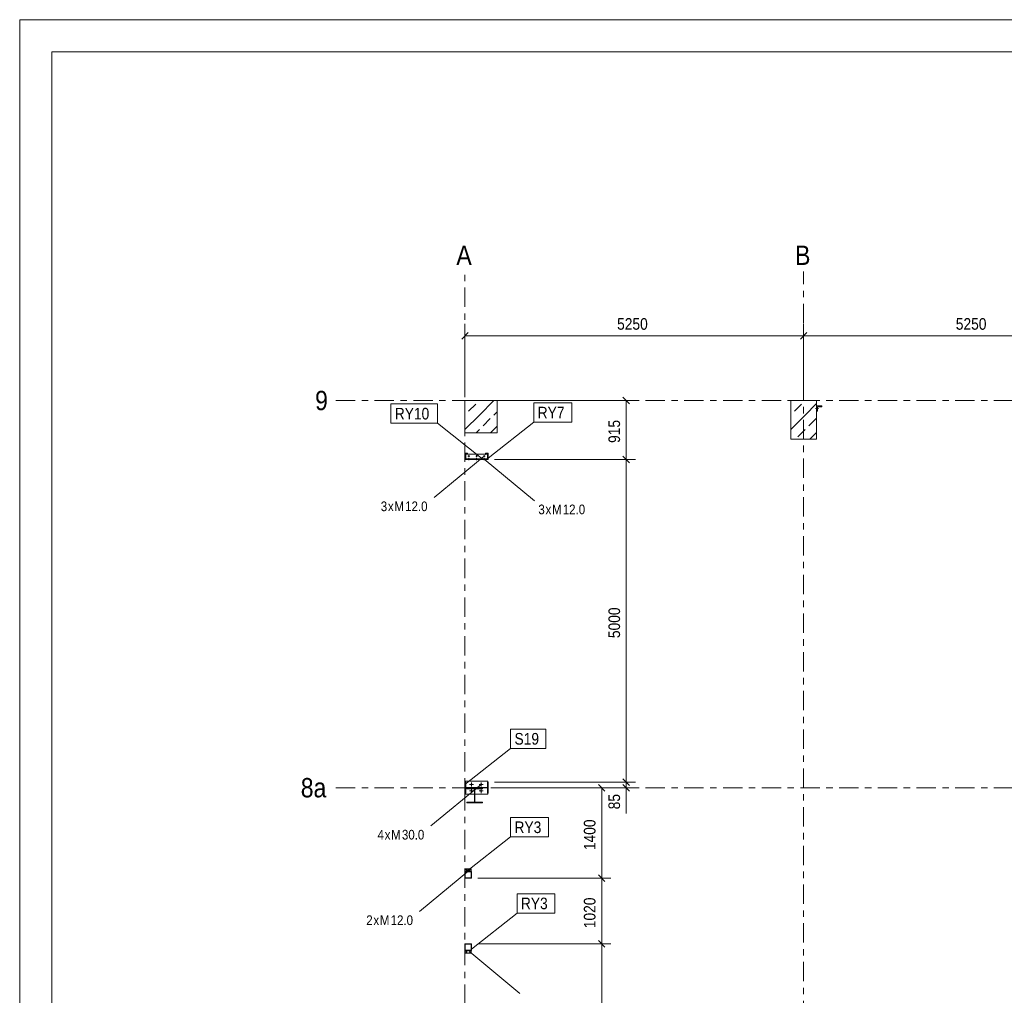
# Model space of a CAD drawing. Header units: millimetres. Extents: x -69 to 541, y -101 to 999.
# Tile 15 of 19: x -69 to 84, y 848 to 999. Entities that reach past the tile are written whole.
import ezdxf

# ---------------------------------------------------------------- set-up
doc = ezdxf.new("R2010")
doc.units = ezdxf.units.MM
doc.linetypes.add('XKITLINE00', pattern=[0])
doc.linetypes.add('XKITLINE03', pattern=[6, 3, -1, 1, -1])
for name, color, linetype, lineweight in [('Arkusz rysunku', 3, 'Continuous', 0), ('Element', 2, 'Continuous', 0), ('Spoina', 1, 'Continuous', 0), ('Wymiar', 4, 'Continuous', 0), ('Znak elementu', 2, 'Continuous', 0), ('Znak śruby', 4, 'Continuous', 0), ('Śruba', 3, 'Continuous', 0)]:
    doc.layers.add(name, color=color, linetype=linetype, lineweight=lineweight)
doc.styles.add('ARIAL', font='ARIAL.TTF')

msp = doc.modelspace()

# ---------------------------------------------------------------- hatches: boundary and pattern name
at = {"layer": 'Śruba'}
for points in [[(54.5, 938.68), (54.5, 938.82), (54.62, 938.82), (54.62, 938.68)], [(54.5, 938.68), (54.5, 938.82), (54.62, 938.82), (54.62, 938.68)], [(54.5, 938.68), (54.5, 938.82), (54.62, 938.82), (54.62, 938.68)], [(0.61, 931.45), (0.61, 931.45), (0.62, 931.45), (0.63, 931.44), (0.63, 931.44), (0.64, 931.44), (0.64, 931.43), (0.65, 931.43), (0.65, 931.42), (0.66, 931.42), (0.66, 931.41), (0.66, 931.41), (0.67, 931.4), (0.67, 931.39), (0.67, 931.39), (0.67, 931.38), (0.67, 931.37), (0.67, 931.37), (0.67, 931.36), (0.66, 931.35), (0.66, 931.35), (0.66, 931.34), (0.65, 931.34), (0.65, 931.33), (0.64, 931.33), (0.64, 931.32), (0.63, 931.32), (0.63, 931.32), (0.62, 931.31), (0.61, 931.31), (0.61, 931.31), (0.6, 931.31), (0.59, 931.31), (0.59, 931.31), (0.58, 931.31), (0.57, 931.32), (0.57, 931.32), (0.56, 931.32), (0.56, 931.33), (0.55, 931.33), (0.55, 931.34), (0.54, 931.34), (0.54, 931.35), (0.54, 931.35), (0.53, 931.36), (0.53, 931.37), (0.53, 931.37), (0.53, 931.38), (0.53, 931.39), (0.53, 931.39), (0.53, 931.4), (0.54, 931.41), (0.54, 931.41), (0.54, 931.42), (0.55, 931.42), (0.55, 931.43), (0.56, 931.43), (0.56, 931.44), (0.57, 931.44), (0.57, 931.44), (0.58, 931.45), (0.59, 931.45), (0.59, 931.45), (0.6, 931.45)], [(1.81, 931.45), (1.81, 931.45), (1.82, 931.45), (1.83, 931.44), (1.83, 931.44), (1.84, 931.44), (1.84, 931.43), (1.85, 931.43), (1.85, 931.42), (1.86, 931.42), (1.86, 931.41), (1.86, 931.41), (1.87, 931.4), (1.87, 931.39), (1.87, 931.39), (1.87, 931.38), (1.87, 931.37), (1.87, 931.37), (1.87, 931.36), (1.86, 931.35), (1.86, 931.35), (1.86, 931.34), (1.85, 931.34), (1.85, 931.33), (1.84, 931.33), (1.84, 931.32), (1.83, 931.32), (1.83, 931.32), (1.82, 931.31), (1.81, 931.31), (1.81, 931.31), (1.8, 931.31), (1.79, 931.31), (1.79, 931.31), (1.78, 931.31), (1.77, 931.32), (1.77, 931.32), (1.76, 931.32), (1.76, 931.33), (1.75, 931.33), (1.75, 931.34), (1.74, 931.34), (1.74, 931.35), (1.74, 931.35), (1.73, 931.36), (1.73, 931.37), (1.73, 931.37), (1.73, 931.38), (1.73, 931.39), (1.73, 931.39), (1.73, 931.4), (1.74, 931.41), (1.74, 931.41), (1.74, 931.42), (1.75, 931.42), (1.75, 931.43), (1.76, 931.43), (1.76, 931.44), (1.77, 931.44), (1.77, 931.44), (1.78, 931.45), (1.79, 931.45), (1.79, 931.45), (1.8, 931.45)], [(3.01, 931.45), (3.01, 931.45), (3.02, 931.45), (3.03, 931.44), (3.03, 931.44), (3.04, 931.44), (3.04, 931.43), (3.05, 931.43), (3.05, 931.42), (3.06, 931.42), (3.06, 931.41), (3.06, 931.41), (3.07, 931.4), (3.07, 931.39), (3.07, 931.39), (3.07, 931.38), (3.07, 931.37), (3.07, 931.37), (3.07, 931.36), (3.06, 931.35), (3.06, 931.35), (3.06, 931.34), (3.05, 931.34), (3.05, 931.33), (3.04, 931.33), (3.04, 931.32), (3.03, 931.32), (3.03, 931.32), (3.02, 931.31), (3.01, 931.31), (3.01, 931.31), (3, 931.31), (2.99, 931.31), (2.99, 931.31), (2.98, 931.31), (2.97, 931.32), (2.97, 931.32), (2.96, 931.32), (2.96, 931.33), (2.95, 931.33), (2.95, 931.34), (2.94, 931.34), (2.94, 931.35), (2.94, 931.35), (2.93, 931.36), (2.93, 931.37), (2.93, 931.37), (2.93, 931.38), (2.93, 931.39), (2.93, 931.39), (2.93, 931.4), (2.94, 931.41), (2.94, 931.41), (2.94, 931.42), (2.95, 931.42), (2.95, 931.43), (2.96, 931.43), (2.96, 931.44), (2.97, 931.44), (2.97, 931.44), (2.98, 931.45), (2.99, 931.45), (2.99, 931.45), (3, 931.45)], [(0.53, 930.94), (0.67, 930.94), (0.67, 930.88), (0.53, 930.88)], [(0.53, 930.88), (0.67, 930.88), (0.67, 930.85), (0.53, 930.85)], [(1.73, 930.94), (1.87, 930.94), (1.87, 930.88), (1.73, 930.88)], [(1.73, 930.88), (1.87, 930.88), (1.87, 930.85), (1.73, 930.85)], [(2.93, 930.94), (3.07, 930.94), (3.07, 930.88), (2.93, 930.88)], [(2.93, 930.88), (3.07, 930.88), (3.07, 930.85), (2.93, 930.85)], [(0.98, 880.34), (0.97, 880.34), (0.95, 880.35), (0.94, 880.35), (0.92, 880.36), (0.91, 880.37), (0.9, 880.38), (0.89, 880.39), (0.88, 880.4), (0.87, 880.41), (0.86, 880.42), (0.85, 880.44), (0.85, 880.45), (0.84, 880.47), (0.84, 880.48), (0.84, 880.5), (0.84, 880.52), (0.84, 880.53), (0.85, 880.55), (0.85, 880.56), (0.86, 880.58), (0.87, 880.59), (0.88, 880.6), (0.89, 880.61), (0.9, 880.62), (0.91, 880.63), (0.92, 880.64), (0.94, 880.65), (0.95, 880.65), (0.97, 880.66), (0.98, 880.66), (1, 880.66), (1.02, 880.66), (1.03, 880.66), (1.05, 880.65), (1.06, 880.65), (1.08, 880.64), (1.09, 880.63), (1.1, 880.62), (1.11, 880.61), (1.12, 880.6), (1.13, 880.59), (1.14, 880.58), (1.15, 880.56), (1.15, 880.55), (1.16, 880.53), (1.16, 880.52), (1.16, 880.5), (1.16, 880.48), (1.16, 880.47), (1.15, 880.45), (1.15, 880.44), (1.14, 880.42), (1.13, 880.41), (1.12, 880.4), (1.11, 880.39), (1.1, 880.38), (1.09, 880.37), (1.08, 880.36), (1.06, 880.35), (1.05, 880.35), (1.03, 880.34), (1.02, 880.34), (1, 880.34)], [(2.48, 880.34), (2.47, 880.34), (2.45, 880.35), (2.44, 880.35), (2.42, 880.36), (2.41, 880.37), (2.4, 880.38), (2.39, 880.39), (2.38, 880.4), (2.37, 880.41), (2.36, 880.42), (2.35, 880.44), (2.35, 880.45), (2.34, 880.47), (2.34, 880.48), (2.34, 880.5), (2.34, 880.52), (2.34, 880.53), (2.35, 880.55), (2.35, 880.56), (2.36, 880.58), (2.37, 880.59), (2.38, 880.6), (2.39, 880.61), (2.4, 880.62), (2.41, 880.63), (2.42, 880.64), (2.44, 880.65), (2.45, 880.65), (2.47, 880.66), (2.48, 880.66), (2.5, 880.66), (2.52, 880.66), (2.53, 880.66), (2.55, 880.65), (2.56, 880.65), (2.58, 880.64), (2.59, 880.63), (2.6, 880.62), (2.61, 880.61), (2.62, 880.6), (2.63, 880.59), (2.64, 880.58), (2.65, 880.56), (2.65, 880.55), (2.66, 880.53), (2.66, 880.52), (2.66, 880.5), (2.66, 880.48), (2.66, 880.47), (2.65, 880.45), (2.65, 880.44), (2.64, 880.42), (2.63, 880.41), (2.62, 880.4), (2.61, 880.39), (2.6, 880.38), (2.59, 880.37), (2.58, 880.36), (2.56, 880.35), (2.55, 880.35), (2.53, 880.34), (2.52, 880.34), (2.5, 880.34)], [(0.98, 879.34), (0.97, 879.34), (0.95, 879.35), (0.94, 879.35), (0.92, 879.36), (0.91, 879.37), (0.9, 879.38), (0.89, 879.39), (0.88, 879.4), (0.87, 879.41), (0.86, 879.42), (0.85, 879.44), (0.85, 879.45), (0.84, 879.47), (0.84, 879.48), (0.84, 879.5), (0.84, 879.52), (0.84, 879.53), (0.85, 879.55), (0.85, 879.56), (0.86, 879.58), (0.87, 879.59), (0.88, 879.6), (0.89, 879.61), (0.9, 879.62), (0.91, 879.63), (0.92, 879.64), (0.94, 879.65), (0.95, 879.65), (0.97, 879.66), (0.98, 879.66), (1, 879.66), (1.02, 879.66), (1.03, 879.66), (1.05, 879.65), (1.06, 879.65), (1.08, 879.64), (1.09, 879.63), (1.1, 879.62), (1.11, 879.61), (1.12, 879.6), (1.13, 879.59), (1.14, 879.58), (1.15, 879.56), (1.15, 879.55), (1.16, 879.53), (1.16, 879.52), (1.16, 879.5), (1.16, 879.48), (1.16, 879.47), (1.15, 879.45), (1.15, 879.44), (1.14, 879.42), (1.13, 879.41), (1.12, 879.4), (1.11, 879.39), (1.1, 879.38), (1.09, 879.37), (1.08, 879.36), (1.06, 879.35), (1.05, 879.35), (1.03, 879.34), (1.02, 879.34), (1, 879.34)], [(2.48, 879.34), (2.47, 879.34), (2.45, 879.35), (2.44, 879.35), (2.42, 879.36), (2.41, 879.37), (2.4, 879.38), (2.39, 879.39), (2.38, 879.4), (2.37, 879.41), (2.36, 879.42), (2.35, 879.44), (2.35, 879.45), (2.34, 879.47), (2.34, 879.48), (2.34, 879.5), (2.34, 879.52), (2.34, 879.53), (2.35, 879.55), (2.35, 879.56), (2.36, 879.58), (2.37, 879.59), (2.38, 879.6), (2.39, 879.61), (2.4, 879.62), (2.41, 879.63), (2.42, 879.64), (2.44, 879.65), (2.45, 879.65), (2.47, 879.66), (2.48, 879.66), (2.5, 879.66), (2.52, 879.66), (2.53, 879.66), (2.55, 879.65), (2.56, 879.65), (2.58, 879.64), (2.59, 879.63), (2.6, 879.62), (2.61, 879.61), (2.62, 879.6), (2.63, 879.59), (2.64, 879.58), (2.65, 879.56), (2.65, 879.55), (2.66, 879.53), (2.66, 879.52), (2.66, 879.5), (2.66, 879.48), (2.66, 879.47), (2.65, 879.45), (2.65, 879.44), (2.64, 879.42), (2.63, 879.41), (2.62, 879.4), (2.61, 879.39), (2.6, 879.38), (2.59, 879.37), (2.58, 879.36), (2.56, 879.35), (2.55, 879.35), (2.53, 879.34), (2.52, 879.34), (2.5, 879.34)], [(0.26, 867.32), (0.26, 867.32), (0.27, 867.32), (0.28, 867.31), (0.28, 867.31), (0.29, 867.31), (0.29, 867.3), (0.3, 867.3), (0.3, 867.29), (0.31, 867.29), (0.31, 867.28), (0.31, 867.28), (0.32, 867.27), (0.32, 867.26), (0.32, 867.26), (0.32, 867.25), (0.32, 867.24), (0.32, 867.24), (0.32, 867.23), (0.31, 867.22), (0.31, 867.22), (0.31, 867.21), (0.3, 867.21), (0.3, 867.2), (0.29, 867.2), (0.29, 867.19), (0.28, 867.19), (0.28, 867.19), (0.27, 867.18), (0.26, 867.18), (0.26, 867.18), (0.25, 867.18), (0.24, 867.18), (0.24, 867.18), (0.23, 867.18), (0.22, 867.19), (0.22, 867.19), (0.21, 867.19), (0.21, 867.2), (0.2, 867.2), (0.2, 867.21), (0.19, 867.21), (0.19, 867.22), (0.19, 867.22), (0.18, 867.23), (0.18, 867.24), (0.18, 867.24), (0.18, 867.25), (0.18, 867.26), (0.18, 867.26), (0.18, 867.27), (0.19, 867.28), (0.19, 867.28), (0.19, 867.29), (0.2, 867.29), (0.2, 867.3), (0.21, 867.3), (0.21, 867.31), (0.22, 867.31), (0.22, 867.31), (0.23, 867.32), (0.24, 867.32), (0.24, 867.32), (0.25, 867.32)], [(0.76, 867.32), (0.76, 867.32), (0.77, 867.32), (0.78, 867.31), (0.78, 867.31), (0.79, 867.31), (0.79, 867.3), (0.8, 867.3), (0.8, 867.29), (0.81, 867.29), (0.81, 867.28), (0.81, 867.28), (0.82, 867.27), (0.82, 867.26), (0.82, 867.26), (0.82, 867.25), (0.82, 867.24), (0.82, 867.24), (0.82, 867.23), (0.81, 867.22), (0.81, 867.22), (0.81, 867.21), (0.8, 867.21), (0.8, 867.2), (0.79, 867.2), (0.79, 867.19), (0.78, 867.19), (0.78, 867.19), (0.77, 867.18), (0.76, 867.18), (0.76, 867.18), (0.75, 867.18), (0.74, 867.18), (0.74, 867.18), (0.73, 867.18), (0.72, 867.19), (0.72, 867.19), (0.71, 867.19), (0.71, 867.2), (0.7, 867.2), (0.7, 867.21), (0.69, 867.21), (0.69, 867.22), (0.69, 867.22), (0.68, 867.23), (0.68, 867.24), (0.68, 867.24), (0.68, 867.25), (0.68, 867.26), (0.68, 867.26), (0.68, 867.27), (0.69, 867.28), (0.69, 867.28), (0.69, 867.29), (0.7, 867.29), (0.7, 867.3), (0.71, 867.3), (0.71, 867.31), (0.72, 867.31), (0.72, 867.31), (0.73, 867.32), (0.74, 867.32), (0.74, 867.32), (0.75, 867.32)], [(0.26, 854.62), (0.26, 854.62), (0.27, 854.62), (0.28, 854.61), (0.28, 854.61), (0.29, 854.61), (0.29, 854.6), (0.3, 854.6), (0.3, 854.59), (0.31, 854.59), (0.31, 854.58), (0.31, 854.58), (0.32, 854.57), (0.32, 854.56), (0.32, 854.56), (0.32, 854.55), (0.32, 854.54), (0.32, 854.54), (0.32, 854.53), (0.31, 854.52), (0.31, 854.52), (0.31, 854.51), (0.3, 854.51), (0.3, 854.5), (0.29, 854.5), (0.29, 854.49), (0.28, 854.49), (0.28, 854.49), (0.27, 854.48), (0.26, 854.48), (0.26, 854.48), (0.25, 854.48), (0.24, 854.48), (0.24, 854.48), (0.23, 854.48), (0.22, 854.49), (0.22, 854.49), (0.21, 854.49), (0.21, 854.5), (0.2, 854.5), (0.2, 854.51), (0.19, 854.51), (0.19, 854.52), (0.19, 854.52), (0.18, 854.53), (0.18, 854.54), (0.18, 854.54), (0.18, 854.55), (0.18, 854.56), (0.18, 854.56), (0.18, 854.57), (0.19, 854.58), (0.19, 854.58), (0.19, 854.59), (0.2, 854.59), (0.2, 854.6), (0.21, 854.6), (0.21, 854.61), (0.22, 854.61), (0.22, 854.61), (0.23, 854.62), (0.24, 854.62), (0.24, 854.62), (0.25, 854.62)], [(0.76, 854.62), (0.76, 854.62), (0.77, 854.62), (0.78, 854.61), (0.78, 854.61), (0.79, 854.61), (0.79, 854.6), (0.8, 854.6), (0.8, 854.59), (0.81, 854.59), (0.81, 854.58), (0.81, 854.58), (0.82, 854.57), (0.82, 854.56), (0.82, 854.56), (0.82, 854.55), (0.82, 854.54), (0.82, 854.54), (0.82, 854.53), (0.81, 854.52), (0.81, 854.52), (0.81, 854.51), (0.8, 854.51), (0.8, 854.5), (0.79, 854.5), (0.79, 854.49), (0.78, 854.49), (0.78, 854.49), (0.77, 854.48), (0.76, 854.48), (0.76, 854.48), (0.75, 854.48), (0.74, 854.48), (0.74, 854.48), (0.73, 854.48), (0.72, 854.49), (0.72, 854.49), (0.71, 854.49), (0.71, 854.5), (0.7, 854.5), (0.7, 854.51), (0.69, 854.51), (0.69, 854.52), (0.69, 854.52), (0.68, 854.53), (0.68, 854.54), (0.68, 854.54), (0.68, 854.55), (0.68, 854.56), (0.68, 854.56), (0.68, 854.57), (0.69, 854.58), (0.69, 854.58), (0.69, 854.59), (0.7, 854.59), (0.7, 854.6), (0.71, 854.6), (0.71, 854.61), (0.72, 854.61), (0.72, 854.61), (0.73, 854.62), (0.74, 854.62), (0.74, 854.62), (0.75, 854.62)]]:
    msp.add_hatch(color=256, dxfattribs=at).paths.add_polyline_path(points, flags=17)

# ---------------------------------------------------------------- linework, layer by layer
at = {"layer": 'Arkusz rysunku', "linetype": 'XKITLINE00', "lineweight": 0}
for p, q in [((540.98, 999), (-69.02, 999)), ((-69.02, 999), (-69.02, -101)), ((535.98, 994), (-64.02, 994)), ((-64.02, 994), (-64.02, -96))]:
    msp.add_line(p, q, dxfattribs=at)
at = {"layer": 'Element', "linetype": 'XKITLINE00', "lineweight": 0}
for p, q in [((0, 935), (0, 940)), ((0, 940), (5, 940)), ((0, 935), (0, 940)), ((0, 940), (5, 940)), ((0.56, 938.32), (1.68, 939.44)), ((2.25, 937.75), (4.49, 940)), ((2.25, 940), (2.25, 940)), ((5, 935), (5, 940)), ((5, 935), (5, 940)), ((50.5, 934), (50.5, 940)), ((50.5, 940), (54.5, 940)), ((50.5, 934), (50.5, 940)), ((50.5, 940), (54.5, 940)), ((51.06, 938.32), (52.18, 939.44)), ((52.75, 940), (52.75, 940)), ((52.75, 937.75), (54.5, 939.51)), ((54.5, 934), (54.5, 940)), ((54.5, 934), (54.5, 940)), ((54.5, 938.35), (54.5, 939.15)), ((54.5, 939.15), (55.3, 939.15)), ((54.5, 938.35), (54.5, 939.15)), ((54.5, 939.15), (55.3, 939.15)), ((55.3, 939.03), (54.62, 939.03)), ((54.62, 939.03), (54.62, 938.35)), ((55.3, 939.03), (54.62, 939.03)), ((54.62, 939.03), (54.62, 938.35)), ((55.3, 939.15), (55.3, 939.03)), ((55.3, 939.15), (55.3, 939.03)), ((0, 935.51), (2.25, 937.75)), ((2.81, 936.07), (3.93, 937.19)), ((4.49, 937.75), (5, 938.26)), ((50.5, 935.51), (52.75, 937.75)), ((53.31, 936.07), (54.43, 937.19)), ((54.5, 938.35), (54.62, 938.35)), ((54.5, 938.35), (54.62, 938.35)), ((4.49, 935.51), (5, 936.02)), ((0, 935), (5, 935)), ((0, 935), (5, 935)), ((1.74, 935), (2.25, 935.51)), ((3.98, 935), (4.49, 935.51)), ((51.62, 934.39), (52.75, 935.51)), ((53.48, 934), (54.5, 935.02)), ((50.5, 934), (54.5, 934)), ((50.5, 934), (54.5, 934)), ((0, 930.85), (0, 931.85)), ((0, 931.85), (0.4, 931.85)), ((0, 930.85), (0, 931.85)), ((0, 931.85), (0.4, 931.85)), ((0.37, 931.82), (0.03, 931.82)), ((0.03, 931.82), (0.03, 930.88)), ((0.37, 931.82), (0.03, 931.82)), ((0.03, 931.82), (0.03, 930.88)), ((0.13, 931.68), (0.13, 930.88)), ((0.13, 931.68), (0.37, 931.68)), ((0.37, 931.65), (0.37, 931.82)), ((0.37, 931.65), (0.37, 931.82)), ((0.4, 931.65), (0.37, 931.65)), ((0.4, 931.65), (0.37, 931.65)), ((0.4, 931.85), (0.4, 931.65)), ((0.4, 931.85), (0.4, 931.65)), ((0.4, 931.68), (3.2, 931.68)), ((3.2, 931.65), (3.2, 931.85)), ((3.2, 931.85), (3.6, 931.85)), ((3.2, 931.65), (3.2, 931.85)), ((3.2, 931.85), (3.6, 931.85)), ((3.23, 931.65), (3.2, 931.65)), ((3.23, 931.65), (3.2, 931.65)), ((3.57, 931.82), (3.23, 931.82)), ((3.23, 931.82), (3.23, 931.65)), ((3.57, 931.82), (3.23, 931.82)), ((3.23, 931.82), (3.23, 931.65)), ((3.23, 931.68), (3.47, 931.68)), ((3.47, 931.68), (3.47, 930.88)), ((3.57, 930.88), (3.57, 931.82)), ((3.57, 930.88), (3.57, 931.82)), ((3.6, 930.85), (3.6, 931.85)), ((3.6, 930.85), (3.6, 931.85)), ((0, 930.85), (3.6, 930.85)), ((0, 930.85), (3.6, 930.85)), ((0.03, 930.88), (3.57, 930.88)), ((0.03, 930.88), (3.57, 930.88)), ((0.13, 930.94), (3.47, 930.94)), ((0, 879.15), (0, 880.85)), ((0, 880.85), (0.13, 880.85)), ((0, 879.15), (0, 880.85)), ((0, 880.85), (0.13, 880.85)), ((0.05, 880.85), (0.05, 881)), ((0.05, 881), (3.55, 881)), ((0.13, 880.85), (0.13, 880.04)), ((0.13, 880.85), (0.13, 880.04)), ((3.6, 880.85), (3.47, 880.85)), ((3.47, 880.85), (3.47, 880.04)), ((3.6, 880.85), (3.47, 880.85)), ((3.47, 880.85), (3.47, 880.04)), ((3.55, 880.85), (3.55, 881)), ((3.6, 880.85), (3.6, 879.15)), ((3.6, 880.85), (3.6, 879.15)), ((0.13, 879.15), (0, 879.15)), ((0.13, 879.15), (0, 879.15)), ((0.05, 879), (0.05, 879.15)), ((0.13, 880.04), (3.47, 880.04)), ((0.13, 880.04), (3.47, 880.04)), ((3.47, 879.96), (0.13, 879.96)), ((0.13, 879.96), (0.13, 879.15)), ((3.47, 879.96), (0.13, 879.96)), ((0.13, 879.96), (0.13, 879.15)), ((0.3, 879.84), (0.3, 879.96)), ((0.3, 879.96), (2.7, 879.96)), ((0.3, 879.84), (0.3, 879.96)), ((0.3, 879.96), (2.7, 879.96)), ((1.46, 879.84), (0.3, 879.84)), ((1.46, 879.84), (0.3, 879.84)), ((1.46, 877.78), (1.46, 879.84)), ((1.46, 877.78), (1.46, 879.84)), ((2.7, 879.84), (1.53, 879.84)), ((1.53, 879.84), (1.53, 877.78)), ((2.7, 879.84), (1.53, 879.84)), ((1.53, 879.84), (1.53, 877.78)), ((2.7, 879.96), (2.7, 879.84)), ((2.7, 879.96), (2.7, 879.84)), ((3.47, 879.15), (3.47, 879.96)), ((3.47, 879.15), (3.47, 879.96)), ((3.6, 879.15), (3.47, 879.15)), ((3.6, 879.15), (3.47, 879.15)), ((3.55, 879), (3.55, 879.15)), ((0.05, 879), (1.46, 879)), ((0.3, 877.66), (0.3, 877.78)), ((0.3, 877.78), (1.46, 877.78)), ((0.3, 877.66), (0.3, 877.78)), ((0.3, 877.78), (1.46, 877.78)), ((2.7, 877.66), (0.3, 877.66)), ((2.7, 877.66), (0.3, 877.66)), ((1.53, 879), (3.55, 879)), ((1.53, 877.78), (2.7, 877.78)), ((1.53, 877.78), (2.7, 877.78)), ((2.7, 877.78), (2.7, 877.66)), ((2.7, 877.78), (2.7, 877.66)), ((0, 867), (1, 867)), ((0, 866), (0, 867)), ((0, 867), (1, 867)), ((0, 866), (0, 867)), ((0.98, 867.45), (0.02, 867.45)), ((0.02, 867.45), (0.02, 867)), ((0.97, 866.97), (0.03, 866.97)), ((0.03, 866.97), (0.03, 866.03)), ((0.97, 866.97), (0.03, 866.97)), ((0.03, 866.97), (0.03, 866.03)), ((0.97, 866.03), (0.97, 866.97)), ((0.97, 866.03), (0.97, 866.97)), ((0.98, 867), (0.98, 867.45)), ((1, 867), (1, 866)), ((1, 867), (1, 866)), ((1, 866), (0, 866)), ((1, 866), (0, 866)), ((0.03, 866.03), (0.97, 866.03)), ((0.03, 866.03), (0.97, 866.03)), ((0, 855.8), (1, 855.8)), ((0, 854.8), (0, 855.8)), ((0, 855.8), (1, 855.8)), ((0, 854.8), (0, 855.8)), ((1, 854.8), (0, 854.8)), ((1, 854.8), (0, 854.8)), ((0.02, 854.35), (0.02, 854.8)), ((0.97, 855.77), (0.03, 855.77)), ((0.03, 855.77), (0.03, 854.83)), ((0.97, 855.77), (0.03, 855.77)), ((0.03, 855.77), (0.03, 854.83)), ((0.03, 854.83), (0.97, 854.83)), ((0.03, 854.83), (0.97, 854.83)), ((0.97, 854.83), (0.97, 855.77)), ((0.97, 854.83), (0.97, 855.77)), ((0.98, 854.8), (0.98, 854.35)), ((1, 855.8), (1, 854.8)), ((1, 855.8), (1, 854.8)), ((0.98, 854.35), (0.02, 854.35))]:
    msp.add_line(p, q, dxfattribs=at)
at = {"layer": 'Spoina', "linetype": 'XKITLINE03', "lineweight": 0}
for p, q in [((0, 774.49), (0, 960)), ((52.5, -20), (52.5, 960)), ((-20, 940), (440, 940)), ((-20, 880), (440, 880))]:
    msp.add_line(p, q, dxfattribs=at)
at = {"layer": 'Wymiar', "linetype": 'XKITLINE00', "lineweight": 0}
for p, q in [((0, 941), (0, 951.86)), ((52.5, 941), (52.5, 951.86)), ((52.5, 941), (52.5, 951.86)), ((0.51, 950.51), (-0.51, 949.49)), ((0, 950), (52.5, 950)), ((53.01, 950.51), (51.99, 949.49)), ((53.01, 950.51), (51.99, 949.49)), ((52.5, 950), (105, 950)), ((24.49, 940.51), (25.51, 939.49)), ((6, 940), (26.44, 940)), ((25, 930.85), (25, 940)), ((24.49, 931.36), (25.51, 930.34)), ((24.49, 931.36), (25.51, 930.34)), ((4.6, 930.85), (26.44, 930.85)), ((4.6, 930.85), (26.44, 930.85)), ((25, 880.85), (25, 930.85)), ((4.6, 880.85), (26.44, 880.85)), ((4.6, 880.85), (26.44, 880.85)), ((24.49, 881.36), (25.51, 880.34)), ((24.49, 881.36), (25.51, 880.34)), ((25, 880), (25, 880.85)), ((4.6, 880), (26.44, 880)), ((4.6, 880), (22.63, 880)), ((20.68, 880.51), (21.7, 879.49)), ((21.19, 866), (21.19, 880)), ((24.49, 880.51), (25.51, 879.49)), ((25, 880), (25, 875.98)), ((25, 880), (25, 875.98)), ((2, 866), (22.63, 866)), ((2, 866), (22.63, 866)), ((20.68, 866.51), (21.7, 865.49)), ((20.68, 866.51), (21.7, 865.49)), ((21.19, 855.8), (21.19, 866)), ((20.68, 856.31), (21.7, 855.29)), ((20.68, 856.31), (21.7, 855.29)), ((2, 855.8), (22.63, 855.8)), ((2, 855.8), (22.63, 855.8)), ((21.19, 830), (21.19, 855.8))]:
    msp.add_line(p, q, dxfattribs=at)
at = {"layer": 'Znak elementu', "linetype": 'XKITLINE00', "lineweight": 0}
for p, q in [((-11.48, 939.46), (-4.27, 939.46)), ((-11.48, 936.46), (-11.48, 939.46)), ((-4.27, 936.46), (-4.27, 939.46)), ((10.67, 939.62), (16.54, 939.62)), ((10.67, 936.62), (10.67, 939.62)), ((16.54, 936.62), (16.54, 939.62)), ((-11.48, 936.46), (-4.27, 936.46)), ((2.8, 930.88), (-4.27, 936.46)), ((3.6, 931.05), (10.67, 936.62)), ((10.67, 936.62), (16.54, 936.62)), ((7.08, 889.08), (12.55, 889.08)), ((7.08, 886.08), (7.08, 889.08)), ((12.55, 886.08), (12.55, 889.08)), ((0, 880.51), (7.08, 886.08)), ((7.08, 886.08), (12.55, 886.08)), ((7.08, 875.37), (12.95, 875.37)), ((7.08, 872.37), (7.08, 875.37)), ((12.95, 872.37), (12.95, 875.37)), ((0, 866.8), (7.08, 872.37)), ((7.08, 872.37), (12.95, 872.37)), ((8.07, 863.57), (13.94, 863.57)), ((8.07, 860.57), (8.07, 863.57)), ((13.94, 860.57), (13.94, 863.57)), ((1, 855), (8.07, 860.57)), ((8.07, 860.57), (13.94, 860.57))]:
    msp.add_line(p, q, dxfattribs=at)
at = {"layer": 'Znak śruby', "linetype": 'XKITLINE00', "lineweight": 0}
for p, q in [((3, 931.38), (-4.78, 924.95)), ((3, 930.9), (10.78, 924.47)), ((2.5, 880.5), (-5.28, 874.07)), ((0.75, 867.25), (-7.03, 860.82)), ((0.75, 854.55), (8.53, 848.12))]:
    msp.add_line(p, q, dxfattribs=at)
at = {"layer": 'Śruba', "linetype": 'XKITLINE00', "lineweight": 0}
for p, q in [((54.34, 938.75), (54.78, 938.75)), ((54.34, 938.75), (54.78, 938.75)), ((54.34, 938.75), (54.78, 938.75)), ((54.5, 938.82), (54.62, 938.82)), ((54.5, 938.82), (54.62, 938.82)), ((54.5, 938.82), (54.62, 938.82)), ((54.5, 938.68), (54.62, 938.68)), ((54.5, 938.68), (54.62, 938.68)), ((54.5, 938.68), (54.62, 938.68)), ((0.46, 931.38), (0.74, 931.38)), ((0.6, 931.52), (0.6, 931.24)), ((0.6, 930.75), (0.6, 931.05)), ((1.66, 931.38), (1.94, 931.38)), ((1.8, 931.52), (1.8, 931.24)), ((1.8, 930.75), (1.8, 931.05)), ((2.86, 931.38), (3.14, 931.38)), ((3, 931.52), (3, 931.24)), ((3, 930.75), (3, 931.05)), ((0.53, 930.88), (0.53, 930.94)), ((0.53, 930.85), (0.53, 930.88)), ((0.67, 930.88), (0.67, 930.94)), ((0.67, 930.85), (0.67, 930.88)), ((1.73, 930.88), (1.73, 930.94)), ((1.73, 930.85), (1.73, 930.88)), ((1.87, 930.88), (1.87, 930.94)), ((1.87, 930.85), (1.87, 930.88)), ((2.93, 930.88), (2.93, 930.94)), ((2.93, 930.85), (2.93, 930.88)), ((3.07, 930.88), (3.07, 930.94)), ((3.07, 930.85), (3.07, 930.88)), ((1, 880.18), (1, 880.82)), ((2.5, 880.18), (2.5, 880.82)), ((1.32, 880.5), (0.68, 880.5)), ((1.32, 879.5), (0.68, 879.5)), ((1, 879.18), (1, 879.82)), ((2.82, 880.5), (2.18, 880.5)), ((2.82, 879.5), (2.18, 879.5)), ((2.5, 879.18), (2.5, 879.82)), ((0.11, 867.25), (0.39, 867.25)), ((0.25, 867.39), (0.25, 867.11)), ((0.61, 867.25), (0.89, 867.25)), ((0.75, 867.39), (0.75, 867.11)), ((0.25, 854.69), (0.25, 854.41)), ((0.75, 854.69), (0.75, 854.41)), ((0.11, 854.55), (0.39, 854.55)), ((0.61, 854.55), (0.89, 854.55))]:
    msp.add_line(p, q, dxfattribs=at)

# ---------------------------------------------------------------- texts
at = {"layer": 'Spoina', "style": 'ARIAL', "width": 0.85}
for s, p in [('A', (-1.33, 961)), ('B', (51.17, 961)), ('9', (-23.23, 938.5)), ('8a', (-25.45, 878.5))]:
    msp.add_text(s, height=3, dxfattribs=at).set_placement(p)
at = {"layer": 'Wymiar', "style": 'ARIAL', "width": 0.85}
for p in [(23.58, 950.96), (76.08, 950.96)]:
    msp.add_text('5250', height=1.8, dxfattribs=at).set_placement(p)
for s, p in [('915', (24.04, 933.42)), ('5000', (24.04, 903.18)), ('85', (24.04, 876.65)), ('1400', (20.23, 870.33)), ('1020', (20.23, 858.23))]:
    msp.add_text(s, height=1.8, rotation=90.0002, dxfattribs=at).set_placement(p)
at = {"layer": 'Znak elementu', "style": 'ARIAL', "width": 0.85}
for s, p in [('RY10', (-10.88, 937.06)), ('RY7', (11.27, 937.22)), ('S19', (7.68, 886.68)), ('RY3', (7.68, 872.97)), ('RY3', (8.67, 861.17))]:
    msp.add_text(s, height=1.8, dxfattribs=at).set_placement(p)
at = {"layer": 'Znak śruby', "style": 'ARIAL', "width": 0.85}
for s, p in [('3', (-13.05, 922.85)), ('x', (-11.94, 922.85)), ('M', (-10.94, 922.85)), ('12.0', (-9.27, 922.85)), ('3', (11.38, 922.37)), ('x', (12.49, 922.37)), ('M', (13.49, 922.37)), ('12.0', (15.16, 922.37)), ('4', (-13.55, 871.97)), ('x', (-12.44, 871.97)), ('M', (-11.44, 871.97)), ('30.0', (-9.77, 871.97)), ('2', (-15.3, 858.72)), ('x', (-14.19, 858.72)), ('M', (-13.19, 858.72)), ('12.0', (-11.52, 858.72))]:
    msp.add_text(s, height=1.5, dxfattribs=at).set_placement(p)

doc.saveas('drawing.dxf')
